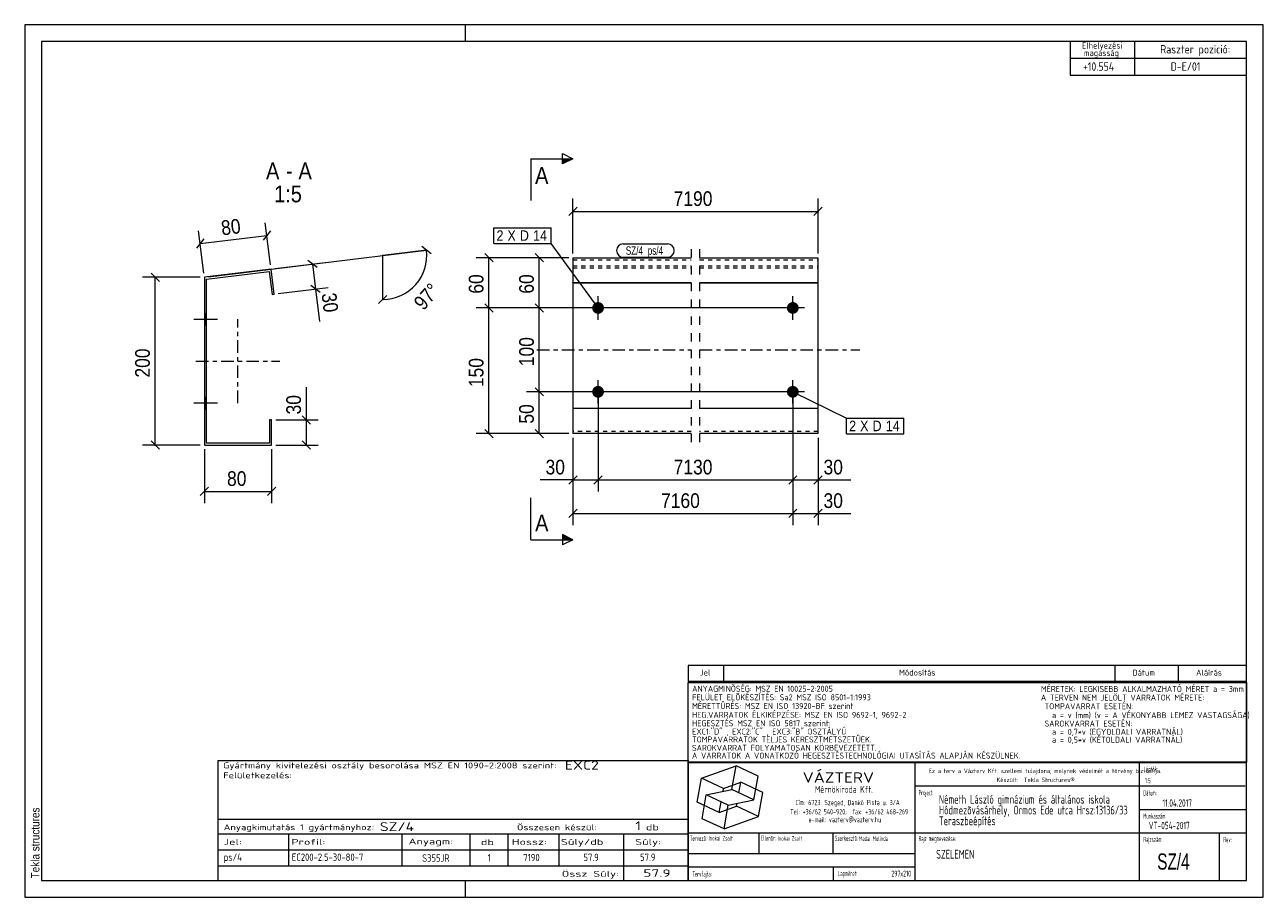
# Model space of a CAD drawing. Header units: millimetres. Extents: x 1 to 296, y 1 to 209.
import ezdxf

# ---------------------------------------------------------------- set-up
doc = ezdxf.new("R2010")
doc.units = ezdxf.units.MM
for name, pattern in [('XKITLINE00', [0]), ('XKITLINE01', [4, 1, -1, 1, -1]), ('XKITLINE02', [4, 2, -2]), ('XKITLINE03', [6, 3, -1, 1, -1]), ('XKITLINE04', [3, 0.5, -0.5, 0.5, -0.5, 0.5, -0.5])]:
    doc.linetypes.add(name, pattern=pattern)
for name, color, linetype, lineweight in [('Bemassung', 1, 'Continuous', 0), ('Schnitt', 6, 'Continuous', 0), ('Schrauben', 7, 'Continuous', 0), ('Schraubenbezeichnung', 5, 'Continuous', 0), ('Teil', 7, 'Continuous', 0), ('Text', 5, 'Continuous', 0), ('Ueberschrift', 7, 'Continuous', 0), ('Zeichnungsrahmen', 3, 'Continuous', 0)]:
    doc.layers.add(name, color=color, linetype=linetype, lineweight=lineweight)
doc.styles.add('ARIAL', font='ARIAL.TTF')
doc.styles.add('ARIAL_NARROW', font='ARIALN.TTF')
doc.styles.add('ISOCPEUR', font='ISOCPEUR.TTF')
doc.styles.add('ISOCPEUR_BOLD', font='ARIAL.TTF')

msp = doc.modelspace()

# ---------------------------------------------------------------- hatches: boundary and pattern name
at = {"layer": 'Schnitt'}
for points in [[(129.06, 177.07), (131.56, 177.07), (129.06, 175.82)], [(129.06, 87.49), (131.56, 86.24), (129.06, 86.24)]]:
    msp.add_hatch(color=256, dxfattribs=at).paths.add_polyline_path(points, flags=17)
at = {"layer": 'Schrauben'}
for points in [[(136.16, 141.53), (136.16, 141.56), (136.16, 141.59), (136.16, 141.63), (136.17, 141.66), (136.17, 141.7), (136.18, 141.73), (136.18, 141.77), (136.19, 141.8), (136.2, 141.83), (136.21, 141.87), (136.22, 141.9), (136.23, 141.93), (136.24, 141.96), (136.25, 142), (136.26, 142.03), (136.28, 142.06), (136.29, 142.09), (136.31, 142.12), (136.32, 142.15), (136.34, 142.18), (136.36, 142.21), (136.38, 142.24), (136.39, 142.27), (136.41, 142.3), (136.43, 142.33), (136.45, 142.35), (136.48, 142.38), (136.5, 142.41), (136.52, 142.43), (136.54, 142.46), (136.57, 142.48), (136.59, 142.51), (136.62, 142.53), (136.64, 142.55), (136.67, 142.57), (136.7, 142.6), (136.72, 142.62), (136.75, 142.64), (136.78, 142.66), (136.81, 142.67), (136.84, 142.69), (136.87, 142.71), (136.9, 142.73), (136.93, 142.74), (136.96, 142.76), (136.99, 142.77), (137.02, 142.79), (137.05, 142.8), (137.09, 142.81), (137.12, 142.82), (137.15, 142.83), (137.18, 142.84), (137.22, 142.85), (137.25, 142.86), (137.28, 142.86), (137.32, 142.87), (137.35, 142.88), (137.39, 142.88), (137.42, 142.89), (137.45, 142.89), (137.49, 142.89), (137.52, 142.89), (137.56, 142.89), (137.59, 142.89), (137.63, 142.89), (137.66, 142.89), (137.7, 142.89), (137.73, 142.88), (137.76, 142.88), (137.8, 142.87), (137.83, 142.86), (137.86, 142.86), (137.9, 142.85), (137.93, 142.84), (137.96, 142.83), (138, 142.82), (138.03, 142.81), (138.06, 142.8), (138.09, 142.79), (138.13, 142.77), (138.16, 142.76), (138.19, 142.74), (138.22, 142.73), (138.25, 142.71), (138.28, 142.69), (138.31, 142.67), (138.34, 142.66), (138.36, 142.64), (138.39, 142.62), (138.42, 142.6), (138.45, 142.57), (138.47, 142.55), (138.5, 142.53), (138.52, 142.51), (138.55, 142.48), (138.57, 142.46), (138.6, 142.43), (138.62, 142.41), (138.64, 142.38), (138.66, 142.35), (138.68, 142.33), (138.7, 142.3), (138.72, 142.27), (138.74, 142.24), (138.76, 142.21), (138.78, 142.18), (138.79, 142.15), (138.81, 142.12), (138.82, 142.09), (138.84, 142.06), (138.85, 142.03), (138.86, 142), (138.88, 141.96), (138.89, 141.93), (138.9, 141.9), (138.91, 141.87), (138.92, 141.83), (138.92, 141.8), (138.93, 141.77), (138.94, 141.73), (138.94, 141.7), (138.95, 141.66), (138.95, 141.63), (138.95, 141.59), (138.96, 141.56), (138.96, 141.53), (138.96, 141.49), (138.96, 141.46), (138.96, 141.42), (138.95, 141.39), (138.95, 141.35), (138.95, 141.32), (138.94, 141.29), (138.94, 141.25), (138.93, 141.22), (138.92, 141.19), (138.92, 141.15), (138.91, 141.12), (138.9, 141.09), (138.89, 141.05), (138.88, 141.02), (138.86, 140.99), (138.85, 140.96), (138.84, 140.92), (138.82, 140.89), (138.81, 140.86), (138.79, 140.83), (138.78, 140.8), (138.76, 140.77), (138.74, 140.74), (138.72, 140.71), (138.7, 140.69), (138.68, 140.66), (138.66, 140.63), (138.64, 140.6), (138.62, 140.58), (138.6, 140.55), (138.57, 140.53), (138.55, 140.5), (138.52, 140.48), (138.5, 140.45), (138.47, 140.43), (138.45, 140.41), (138.42, 140.39), (138.39, 140.37), (138.36, 140.35), (138.34, 140.33), (138.31, 140.31), (138.28, 140.29), (138.25, 140.27), (138.22, 140.26), (138.19, 140.24), (138.16, 140.23), (138.13, 140.21), (138.09, 140.2), (138.06, 140.19), (138.03, 140.17), (138, 140.16), (137.96, 140.15), (137.93, 140.14), (137.9, 140.13), (137.86, 140.13), (137.83, 140.12), (137.8, 140.11), (137.76, 140.11), (137.73, 140.1), (137.7, 140.1), (137.66, 140.1), (137.63, 140.09), (137.59, 140.09), (137.56, 140.09), (137.52, 140.09), (137.49, 140.09), (137.45, 140.1), (137.42, 140.1), (137.39, 140.1), (137.35, 140.11), (137.32, 140.11), (137.28, 140.12), (137.25, 140.13), (137.22, 140.13), (137.18, 140.14), (137.15, 140.15), (137.12, 140.16), (137.09, 140.17), (137.05, 140.19), (137.02, 140.2), (136.99, 140.21), (136.96, 140.23), (136.93, 140.24), (136.9, 140.26), (136.87, 140.27), (136.84, 140.29), (136.81, 140.31), (136.78, 140.33), (136.75, 140.35), (136.72, 140.37), (136.7, 140.39), (136.67, 140.41), (136.64, 140.43), (136.62, 140.45), (136.59, 140.48), (136.57, 140.5), (136.54, 140.53), (136.52, 140.55), (136.5, 140.58), (136.48, 140.6), (136.45, 140.63), (136.43, 140.66), (136.41, 140.69), (136.39, 140.71), (136.38, 140.74), (136.36, 140.77), (136.34, 140.8), (136.32, 140.83), (136.31, 140.86), (136.29, 140.89), (136.28, 140.92), (136.26, 140.96), (136.25, 140.99), (136.24, 141.02), (136.23, 141.05), (136.22, 141.09), (136.21, 141.12), (136.2, 141.15), (136.19, 141.19), (136.18, 141.22), (136.18, 141.25), (136.17, 141.29), (136.17, 141.32), (136.16, 141.35), (136.16, 141.39), (136.16, 141.42), (136.16, 141.46), (136.16, 141.49)], [(182.55, 141.53), (182.55, 141.56), (182.55, 141.59), (182.55, 141.63), (182.56, 141.66), (182.56, 141.7), (182.57, 141.73), (182.57, 141.77), (182.58, 141.8), (182.59, 141.83), (182.6, 141.87), (182.61, 141.9), (182.62, 141.93), (182.63, 141.96), (182.64, 142), (182.65, 142.03), (182.67, 142.06), (182.68, 142.09), (182.7, 142.12), (182.71, 142.15), (182.73, 142.18), (182.74, 142.21), (182.76, 142.24), (182.78, 142.27), (182.8, 142.3), (182.82, 142.33), (182.84, 142.35), (182.86, 142.38), (182.89, 142.41), (182.91, 142.43), (182.93, 142.46), (182.96, 142.48), (182.98, 142.51), (183.01, 142.53), (183.03, 142.55), (183.06, 142.57), (183.08, 142.6), (183.11, 142.62), (183.14, 142.64), (183.17, 142.66), (183.2, 142.67), (183.23, 142.69), (183.26, 142.71), (183.29, 142.73), (183.32, 142.74), (183.35, 142.76), (183.38, 142.77), (183.41, 142.79), (183.44, 142.8), (183.47, 142.81), (183.51, 142.82), (183.54, 142.83), (183.57, 142.84), (183.61, 142.85), (183.64, 142.86), (183.67, 142.86), (183.71, 142.87), (183.74, 142.88), (183.77, 142.88), (183.81, 142.89), (183.84, 142.89), (183.88, 142.89), (183.91, 142.89), (183.95, 142.89), (183.98, 142.89), (184.01, 142.89), (184.05, 142.89), (184.08, 142.89), (184.12, 142.88), (184.15, 142.88), (184.19, 142.87), (184.22, 142.86), (184.25, 142.86), (184.29, 142.85), (184.32, 142.84), (184.35, 142.83), (184.38, 142.82), (184.42, 142.81), (184.45, 142.8), (184.48, 142.79), (184.51, 142.77), (184.54, 142.76), (184.58, 142.74), (184.61, 142.73), (184.64, 142.71), (184.67, 142.69), (184.69, 142.67), (184.72, 142.66), (184.75, 142.64), (184.78, 142.62), (184.81, 142.6), (184.83, 142.57), (184.86, 142.55), (184.89, 142.53), (184.91, 142.51), (184.94, 142.48), (184.96, 142.46), (184.98, 142.43), (185.01, 142.41), (185.03, 142.38), (185.05, 142.35), (185.07, 142.33), (185.09, 142.3), (185.11, 142.27), (185.13, 142.24), (185.15, 142.21), (185.16, 142.18), (185.18, 142.15), (185.2, 142.12), (185.21, 142.09), (185.23, 142.06), (185.24, 142.03), (185.25, 142), (185.26, 141.96), (185.28, 141.93), (185.29, 141.9), (185.3, 141.87), (185.3, 141.83), (185.31, 141.8), (185.32, 141.77), (185.33, 141.73), (185.33, 141.7), (185.34, 141.66), (185.34, 141.63), (185.34, 141.59), (185.34, 141.56), (185.35, 141.53), (185.35, 141.49), (185.35, 141.46), (185.34, 141.42), (185.34, 141.39), (185.34, 141.35), (185.34, 141.32), (185.33, 141.29), (185.33, 141.25), (185.32, 141.22), (185.31, 141.19), (185.3, 141.15), (185.3, 141.12), (185.29, 141.09), (185.28, 141.05), (185.26, 141.02), (185.25, 140.99), (185.24, 140.96), (185.23, 140.92), (185.21, 140.89), (185.2, 140.86), (185.18, 140.83), (185.16, 140.8), (185.15, 140.77), (185.13, 140.74), (185.11, 140.71), (185.09, 140.69), (185.07, 140.66), (185.05, 140.63), (185.03, 140.6), (185.01, 140.58), (184.98, 140.55), (184.96, 140.53), (184.94, 140.5), (184.91, 140.48), (184.89, 140.45), (184.86, 140.43), (184.83, 140.41), (184.81, 140.39), (184.78, 140.37), (184.75, 140.35), (184.72, 140.33), (184.69, 140.31), (184.67, 140.29), (184.64, 140.27), (184.61, 140.26), (184.58, 140.24), (184.54, 140.23), (184.51, 140.21), (184.48, 140.2), (184.45, 140.19), (184.42, 140.17), (184.38, 140.16), (184.35, 140.15), (184.32, 140.14), (184.29, 140.13), (184.25, 140.13), (184.22, 140.12), (184.19, 140.11), (184.15, 140.11), (184.12, 140.1), (184.08, 140.1), (184.05, 140.1), (184.01, 140.09), (183.98, 140.09), (183.95, 140.09), (183.91, 140.09), (183.88, 140.09), (183.84, 140.1), (183.81, 140.1), (183.77, 140.1), (183.74, 140.11), (183.71, 140.11), (183.67, 140.12), (183.64, 140.13), (183.61, 140.13), (183.57, 140.14), (183.54, 140.15), (183.51, 140.16), (183.47, 140.17), (183.44, 140.19), (183.41, 140.2), (183.38, 140.21), (183.35, 140.23), (183.32, 140.24), (183.29, 140.26), (183.26, 140.27), (183.23, 140.29), (183.2, 140.31), (183.17, 140.33), (183.14, 140.35), (183.11, 140.37), (183.08, 140.39), (183.06, 140.41), (183.03, 140.43), (183.01, 140.45), (182.98, 140.48), (182.96, 140.5), (182.93, 140.53), (182.91, 140.55), (182.89, 140.58), (182.86, 140.6), (182.84, 140.63), (182.82, 140.66), (182.8, 140.69), (182.78, 140.71), (182.76, 140.74), (182.74, 140.77), (182.73, 140.8), (182.71, 140.83), (182.7, 140.86), (182.68, 140.89), (182.67, 140.92), (182.65, 140.96), (182.64, 140.99), (182.63, 141.02), (182.62, 141.05), (182.61, 141.09), (182.6, 141.12), (182.59, 141.15), (182.58, 141.19), (182.57, 141.22), (182.57, 141.25), (182.56, 141.29), (182.56, 141.32), (182.55, 141.35), (182.55, 141.39), (182.55, 141.42), (182.55, 141.46), (182.55, 141.49)], [(44.28, 137.35), (43.78, 137.35), (43.78, 140.15), (44.28, 140.15)], [(136.16, 121.53), (136.16, 121.56), (136.16, 121.59), (136.16, 121.63), (136.17, 121.66), (136.17, 121.7), (136.18, 121.73), (136.18, 121.77), (136.19, 121.8), (136.2, 121.83), (136.21, 121.87), (136.22, 121.9), (136.23, 121.93), (136.24, 121.96), (136.25, 122), (136.26, 122.03), (136.28, 122.06), (136.29, 122.09), (136.31, 122.12), (136.32, 122.15), (136.34, 122.18), (136.36, 122.21), (136.38, 122.24), (136.39, 122.27), (136.41, 122.3), (136.43, 122.33), (136.45, 122.35), (136.48, 122.38), (136.5, 122.41), (136.52, 122.43), (136.54, 122.46), (136.57, 122.48), (136.59, 122.51), (136.62, 122.53), (136.64, 122.55), (136.67, 122.57), (136.7, 122.6), (136.72, 122.62), (136.75, 122.64), (136.78, 122.66), (136.81, 122.67), (136.84, 122.69), (136.87, 122.71), (136.9, 122.73), (136.93, 122.74), (136.96, 122.76), (136.99, 122.77), (137.02, 122.79), (137.05, 122.8), (137.09, 122.81), (137.12, 122.82), (137.15, 122.83), (137.18, 122.84), (137.22, 122.85), (137.25, 122.86), (137.28, 122.86), (137.32, 122.87), (137.35, 122.88), (137.39, 122.88), (137.42, 122.89), (137.45, 122.89), (137.49, 122.89), (137.52, 122.89), (137.56, 122.89), (137.59, 122.89), (137.63, 122.89), (137.66, 122.89), (137.7, 122.89), (137.73, 122.88), (137.76, 122.88), (137.8, 122.87), (137.83, 122.86), (137.86, 122.86), (137.9, 122.85), (137.93, 122.84), (137.96, 122.83), (138, 122.82), (138.03, 122.81), (138.06, 122.8), (138.09, 122.79), (138.13, 122.77), (138.16, 122.76), (138.19, 122.74), (138.22, 122.73), (138.25, 122.71), (138.28, 122.69), (138.31, 122.67), (138.34, 122.66), (138.36, 122.64), (138.39, 122.62), (138.42, 122.6), (138.45, 122.57), (138.47, 122.55), (138.5, 122.53), (138.52, 122.51), (138.55, 122.48), (138.57, 122.46), (138.6, 122.43), (138.62, 122.41), (138.64, 122.38), (138.66, 122.35), (138.68, 122.33), (138.7, 122.3), (138.72, 122.27), (138.74, 122.24), (138.76, 122.21), (138.78, 122.18), (138.79, 122.15), (138.81, 122.12), (138.82, 122.09), (138.84, 122.06), (138.85, 122.03), (138.86, 122), (138.88, 121.96), (138.89, 121.93), (138.9, 121.9), (138.91, 121.87), (138.92, 121.83), (138.92, 121.8), (138.93, 121.77), (138.94, 121.73), (138.94, 121.7), (138.95, 121.66), (138.95, 121.63), (138.95, 121.59), (138.96, 121.56), (138.96, 121.53), (138.96, 121.49), (138.96, 121.46), (138.96, 121.42), (138.95, 121.39), (138.95, 121.35), (138.95, 121.32), (138.94, 121.29), (138.94, 121.25), (138.93, 121.22), (138.92, 121.19), (138.92, 121.15), (138.91, 121.12), (138.9, 121.09), (138.89, 121.05), (138.88, 121.02), (138.86, 120.99), (138.85, 120.96), (138.84, 120.92), (138.82, 120.89), (138.81, 120.86), (138.79, 120.83), (138.78, 120.8), (138.76, 120.77), (138.74, 120.74), (138.72, 120.71), (138.7, 120.69), (138.68, 120.66), (138.66, 120.63), (138.64, 120.6), (138.62, 120.58), (138.6, 120.55), (138.57, 120.53), (138.55, 120.5), (138.52, 120.48), (138.5, 120.45), (138.47, 120.43), (138.45, 120.41), (138.42, 120.39), (138.39, 120.37), (138.36, 120.35), (138.34, 120.33), (138.31, 120.31), (138.28, 120.29), (138.25, 120.27), (138.22, 120.26), (138.19, 120.24), (138.16, 120.23), (138.13, 120.21), (138.09, 120.2), (138.06, 120.19), (138.03, 120.17), (138, 120.16), (137.96, 120.15), (137.93, 120.14), (137.9, 120.13), (137.86, 120.13), (137.83, 120.12), (137.8, 120.11), (137.76, 120.11), (137.73, 120.1), (137.7, 120.1), (137.66, 120.1), (137.63, 120.09), (137.59, 120.09), (137.56, 120.09), (137.52, 120.09), (137.49, 120.09), (137.45, 120.1), (137.42, 120.1), (137.39, 120.1), (137.35, 120.11), (137.32, 120.11), (137.28, 120.12), (137.25, 120.13), (137.22, 120.13), (137.18, 120.14), (137.15, 120.15), (137.12, 120.16), (137.09, 120.17), (137.05, 120.19), (137.02, 120.2), (136.99, 120.21), (136.96, 120.23), (136.93, 120.24), (136.9, 120.26), (136.87, 120.27), (136.84, 120.29), (136.81, 120.31), (136.78, 120.33), (136.75, 120.35), (136.72, 120.37), (136.7, 120.39), (136.67, 120.41), (136.64, 120.43), (136.62, 120.45), (136.59, 120.48), (136.57, 120.5), (136.54, 120.53), (136.52, 120.55), (136.5, 120.58), (136.48, 120.6), (136.45, 120.63), (136.43, 120.66), (136.41, 120.69), (136.39, 120.71), (136.38, 120.74), (136.36, 120.77), (136.34, 120.8), (136.32, 120.83), (136.31, 120.86), (136.29, 120.89), (136.28, 120.92), (136.26, 120.96), (136.25, 120.99), (136.24, 121.02), (136.23, 121.05), (136.22, 121.09), (136.21, 121.12), (136.2, 121.15), (136.19, 121.19), (136.18, 121.22), (136.18, 121.25), (136.17, 121.29), (136.17, 121.32), (136.16, 121.35), (136.16, 121.39), (136.16, 121.42), (136.16, 121.46), (136.16, 121.49)], [(182.55, 121.53), (182.55, 121.56), (182.55, 121.59), (182.55, 121.63), (182.56, 121.66), (182.56, 121.7), (182.57, 121.73), (182.57, 121.77), (182.58, 121.8), (182.59, 121.83), (182.6, 121.87), (182.61, 121.9), (182.62, 121.93), (182.63, 121.96), (182.64, 122), (182.65, 122.03), (182.67, 122.06), (182.68, 122.09), (182.7, 122.12), (182.71, 122.15), (182.73, 122.18), (182.74, 122.21), (182.76, 122.24), (182.78, 122.27), (182.8, 122.3), (182.82, 122.33), (182.84, 122.35), (182.86, 122.38), (182.89, 122.41), (182.91, 122.43), (182.93, 122.46), (182.96, 122.48), (182.98, 122.51), (183.01, 122.53), (183.03, 122.55), (183.06, 122.57), (183.08, 122.6), (183.11, 122.62), (183.14, 122.64), (183.17, 122.66), (183.2, 122.67), (183.23, 122.69), (183.26, 122.71), (183.29, 122.73), (183.32, 122.74), (183.35, 122.76), (183.38, 122.77), (183.41, 122.79), (183.44, 122.8), (183.47, 122.81), (183.51, 122.82), (183.54, 122.83), (183.57, 122.84), (183.61, 122.85), (183.64, 122.86), (183.67, 122.86), (183.71, 122.87), (183.74, 122.88), (183.77, 122.88), (183.81, 122.89), (183.84, 122.89), (183.88, 122.89), (183.91, 122.89), (183.95, 122.89), (183.98, 122.89), (184.01, 122.89), (184.05, 122.89), (184.08, 122.89), (184.12, 122.88), (184.15, 122.88), (184.19, 122.87), (184.22, 122.86), (184.25, 122.86), (184.29, 122.85), (184.32, 122.84), (184.35, 122.83), (184.38, 122.82), (184.42, 122.81), (184.45, 122.8), (184.48, 122.79), (184.51, 122.77), (184.54, 122.76), (184.58, 122.74), (184.61, 122.73), (184.64, 122.71), (184.67, 122.69), (184.69, 122.67), (184.72, 122.66), (184.75, 122.64), (184.78, 122.62), (184.81, 122.6), (184.83, 122.57), (184.86, 122.55), (184.89, 122.53), (184.91, 122.51), (184.94, 122.48), (184.96, 122.46), (184.98, 122.43), (185.01, 122.41), (185.03, 122.38), (185.05, 122.35), (185.07, 122.33), (185.09, 122.3), (185.11, 122.27), (185.13, 122.24), (185.15, 122.21), (185.16, 122.18), (185.18, 122.15), (185.2, 122.12), (185.21, 122.09), (185.23, 122.06), (185.24, 122.03), (185.25, 122), (185.26, 121.96), (185.28, 121.93), (185.29, 121.9), (185.3, 121.87), (185.3, 121.83), (185.31, 121.8), (185.32, 121.77), (185.33, 121.73), (185.33, 121.7), (185.34, 121.66), (185.34, 121.63), (185.34, 121.59), (185.34, 121.56), (185.35, 121.53), (185.35, 121.49), (185.35, 121.46), (185.34, 121.42), (185.34, 121.39), (185.34, 121.35), (185.34, 121.32), (185.33, 121.29), (185.33, 121.25), (185.32, 121.22), (185.31, 121.19), (185.3, 121.15), (185.3, 121.12), (185.29, 121.09), (185.28, 121.05), (185.26, 121.02), (185.25, 120.99), (185.24, 120.96), (185.23, 120.92), (185.21, 120.89), (185.2, 120.86), (185.18, 120.83), (185.16, 120.8), (185.15, 120.77), (185.13, 120.74), (185.11, 120.71), (185.09, 120.69), (185.07, 120.66), (185.05, 120.63), (185.03, 120.6), (185.01, 120.58), (184.98, 120.55), (184.96, 120.53), (184.94, 120.5), (184.91, 120.48), (184.89, 120.45), (184.86, 120.43), (184.83, 120.41), (184.81, 120.39), (184.78, 120.37), (184.75, 120.35), (184.72, 120.33), (184.69, 120.31), (184.67, 120.29), (184.64, 120.27), (184.61, 120.26), (184.58, 120.24), (184.54, 120.23), (184.51, 120.21), (184.48, 120.2), (184.45, 120.19), (184.42, 120.17), (184.38, 120.16), (184.35, 120.15), (184.32, 120.14), (184.29, 120.13), (184.25, 120.13), (184.22, 120.12), (184.19, 120.11), (184.15, 120.11), (184.12, 120.1), (184.08, 120.1), (184.05, 120.1), (184.01, 120.09), (183.98, 120.09), (183.95, 120.09), (183.91, 120.09), (183.88, 120.09), (183.84, 120.1), (183.81, 120.1), (183.77, 120.1), (183.74, 120.11), (183.71, 120.11), (183.67, 120.12), (183.64, 120.13), (183.61, 120.13), (183.57, 120.14), (183.54, 120.15), (183.51, 120.16), (183.47, 120.17), (183.44, 120.19), (183.41, 120.2), (183.38, 120.21), (183.35, 120.23), (183.32, 120.24), (183.29, 120.26), (183.26, 120.27), (183.23, 120.29), (183.2, 120.31), (183.17, 120.33), (183.14, 120.35), (183.11, 120.37), (183.08, 120.39), (183.06, 120.41), (183.03, 120.43), (183.01, 120.45), (182.98, 120.48), (182.96, 120.5), (182.93, 120.53), (182.91, 120.55), (182.89, 120.58), (182.86, 120.6), (182.84, 120.63), (182.82, 120.66), (182.8, 120.69), (182.78, 120.71), (182.76, 120.74), (182.74, 120.77), (182.73, 120.8), (182.71, 120.83), (182.7, 120.86), (182.68, 120.89), (182.67, 120.92), (182.65, 120.96), (182.64, 120.99), (182.63, 121.02), (182.62, 121.05), (182.61, 121.09), (182.6, 121.12), (182.59, 121.15), (182.58, 121.19), (182.57, 121.22), (182.57, 121.25), (182.56, 121.29), (182.56, 121.32), (182.55, 121.35), (182.55, 121.39), (182.55, 121.42), (182.55, 121.46), (182.55, 121.49)], [(44.28, 117.35), (43.78, 117.35), (43.78, 120.15), (44.28, 120.15)]]:
    msp.add_hatch(color=256, dxfattribs=at).paths.add_polyline_path(points, flags=17)

# ---------------------------------------------------------------- linework, layer by layer
at = {"layer": 'Bemassung', "linetype": 'XKITLINE00', "lineweight": 0}
for p, q in [((132.55, 165.49), (130.57, 163.51)), ((131.56, 154.47), (131.56, 167.55)), ((190.94, 165.49), (188.96, 163.51)), ((189.95, 154.47), (189.95, 167.55)), ((131.56, 164.5), (189.95, 164.5)), ((43.66, 149.78), (42.42, 159.86)), ((59.54, 159.89), (57.81, 157.68)), ((59.54, 151.73), (58.3, 161.81)), ((43.65, 157.94), (41.93, 155.73)), ((42.79, 156.83), (58.67, 158.78)), ((44.77, 148.91), (96.69, 155.28)), ((96.69, 155.28), (86.27, 154)), ((86.27, 143.5), (86.27, 154)), ((97.79, 154.42), (95.58, 156.15)), ((130.56, 153.47), (108.51, 153.47)), ((110.57, 154.46), (112.55, 152.49)), ((111.56, 141.49), (111.56, 153.47)), ((130.56, 153.47), (120.51, 153.47)), ((122.57, 154.46), (124.55, 152.49)), ((123.56, 141.49), (123.56, 153.47)), ((60.65, 150.86), (72.54, 152.32)), ((70.62, 151.09), (68.41, 152.81)), ((69.51, 151.95), (70.24, 145.99)), ((42.78, 148.79), (29.04, 148.79)), ((31.1, 149.78), (33.08, 147.8)), ((32.09, 108.79), (32.09, 148.79)), ((61.38, 144.9), (73.27, 146.36)), ((71.35, 145.13), (69.14, 146.85)), ((70.24, 145.99), (71.2, 138.23)), ((70.24, 145.99), (71.2, 138.23)), ((85.28, 142.51), (87.26, 144.49)), ((110.57, 142.48), (112.55, 140.5)), ((110.57, 142.48), (112.55, 140.5)), ((122.57, 142.48), (124.55, 140.5)), ((122.57, 142.48), (124.55, 140.5)), ((182.95, 141.49), (108.51, 141.49)), ((182.95, 141.49), (108.51, 141.49)), ((111.56, 111.53), (111.56, 141.49)), ((182.95, 141.49), (120.51, 141.49)), ((182.95, 141.49), (120.51, 141.49)), ((123.56, 121.49), (123.56, 141.49)), ((68.09, 114.79), (68.09, 122.6)), ((68.09, 114.79), (68.09, 122.6)), ((182.95, 121.49), (120.51, 121.49)), ((182.95, 121.49), (120.51, 121.49)), ((122.57, 122.48), (124.55, 120.5)), ((122.57, 122.48), (124.55, 120.5)), ((123.56, 111.53), (123.56, 121.49)), ((137.56, 120.49), (137.56, 97.7)), ((137.56, 120.49), (137.56, 97.7)), ((183.95, 120.49), (183.95, 89.7)), ((183.95, 120.49), (183.95, 89.7)), ((183.95, 120.49), (183.95, 97.7)), ((183.95, 120.49), (183.95, 97.7)), ((67.1, 115.78), (69.08, 113.8)), ((60.78, 114.79), (70.89, 114.79)), ((68.09, 108.79), (68.09, 114.79)), ((110.57, 112.51), (112.55, 110.54)), ((122.57, 112.51), (124.55, 110.54)), ((31.1, 109.78), (33.08, 107.8)), ((67.1, 109.78), (69.08, 107.8)), ((130.56, 111.53), (108.51, 111.53)), ((130.56, 111.53), (120.51, 111.53)), ((131.56, 110.53), (131.56, 89.7)), ((131.56, 110.53), (131.56, 97.7)), ((189.95, 110.53), (189.95, 89.7)), ((189.95, 110.53), (189.95, 97.7)), ((42.78, 108.79), (29.04, 108.79)), ((43.78, 107.79), (43.78, 94.96)), ((59.78, 107.79), (59.78, 94.96)), ((60.78, 108.79), (70.89, 108.79)), ((131.56, 100.5), (123.74, 100.5)), ((131.56, 100.5), (123.74, 100.5)), ((132.55, 101.49), (130.57, 99.51)), ((131.56, 100.5), (137.56, 100.5)), ((138.55, 101.49), (136.57, 99.51)), ((138.55, 101.49), (136.57, 99.51)), ((137.56, 100.5), (183.95, 100.5)), ((184.94, 101.49), (182.96, 99.51)), ((184.94, 101.49), (182.96, 99.51)), ((183.95, 100.5), (189.95, 100.5)), ((190.94, 101.49), (188.96, 99.51)), ((189.95, 100.5), (197.76, 100.5)), ((189.95, 100.5), (197.76, 100.5)), ((44.77, 98.75), (42.79, 96.77)), ((43.78, 97.76), (59.78, 97.76)), ((60.77, 98.75), (58.79, 96.77)), ((132.55, 93.49), (130.57, 91.51)), ((131.56, 92.5), (183.95, 92.5)), ((184.94, 93.49), (182.96, 91.51)), ((184.94, 93.49), (182.96, 91.51)), ((183.95, 92.5), (189.95, 92.5)), ((190.94, 93.49), (188.96, 91.51)), ((189.95, 92.5), (197.76, 92.5)), ((189.95, 92.5), (197.76, 92.5))]:
    msp.add_line(p, q, dxfattribs=at)
msp.add_arc((86.27, 154), 10.5, 270, 7, dxfattribs=at)
at = {"layer": 'Bemassung'}
for p in [(131.56, 164.5), (189.95, 164.5), (42.79, 156.83), (58.67, 158.78), (86.27, 154), (96.69, 155.28), (111.56, 153.47), (123.56, 153.47), (69.51, 151.95), (32.09, 148.79), (70.24, 145.99), (86.27, 143.5), (111.56, 141.49), (111.56, 141.49), (123.56, 141.49), (123.56, 141.49), (123.56, 121.49), (123.56, 121.49), (68.09, 114.79), (111.56, 111.53), (123.56, 111.53), (32.09, 108.79), (68.09, 108.79), (131.56, 100.5), (137.56, 100.5), (137.56, 100.5), (183.95, 100.5), (183.95, 100.5), (189.95, 100.5), (43.78, 97.76), (59.78, 97.76), (131.56, 92.5), (183.95, 92.5), (183.95, 92.5), (189.95, 92.5)]:
    msp.add_point(p, dxfattribs=at)
at = {"layer": 'Schnitt', "linetype": 'XKITLINE00', "lineweight": 0}
for p, q in [((121.56, 177.07), (121.56, 167.07)), ((121.56, 177.07), (131.56, 177.07)), ((129.06, 175.82), (129.06, 178.32)), ((129.06, 178.32), (131.56, 177.07)), ((131.56, 177.07), (129.06, 175.82)), ((121.56, 86.24), (121.56, 96.24)), ((121.56, 86.24), (131.56, 86.24)), ((131.56, 86.24), (129.06, 87.49)), ((129.06, 87.49), (129.06, 84.99)), ((131.56, 86.24), (129.06, 84.99))]:
    msp.add_line(p, q, dxfattribs=at)
at = {"layer": 'Schrauben', "linetype": 'XKITLINE00', "lineweight": 0}
for p, q in [((137.56, 138.69), (137.56, 144.29)), ((183.95, 138.69), (183.95, 144.29)), ((46.88, 138.75), (41.28, 138.75)), ((44.28, 140.15), (43.78, 140.15)), ((140.36, 141.49), (134.76, 141.49)), ((186.75, 141.49), (181.15, 141.49)), ((44.28, 137.35), (43.78, 137.35)), ((137.56, 118.69), (137.56, 124.29)), ((183.95, 118.69), (183.95, 124.29)), ((140.36, 121.49), (134.76, 121.49)), ((186.75, 121.49), (181.15, 121.49)), ((46.88, 118.75), (41.28, 118.75)), ((44.28, 120.15), (43.78, 120.15)), ((44.28, 117.35), (43.78, 117.35))]:
    msp.add_line(p, q, dxfattribs=at)
at = {"layer": 'Schraubenbezeichnung', "linetype": 'XKITLINE00', "lineweight": 0}
for p, q in [((112.77, 160.59), (126.41, 160.59)), ((112.77, 156.89), (112.77, 160.59)), ((126.41, 156.89), (126.41, 160.59)), ((112.77, 156.89), (126.41, 156.89)), ((137.56, 141.49), (126.41, 156.89)), ((183.95, 121.49), (196.77, 115.21)), ((196.77, 115.21), (210.42, 115.21)), ((196.77, 111.51), (196.77, 115.21)), ((210.42, 111.51), (210.42, 115.21)), ((196.77, 111.51), (210.42, 111.51))]:
    msp.add_line(p, q, dxfattribs=at)
at = {"layer": 'Teil', "linetype": 'XKITLINE00', "lineweight": 0}
for p, q in [((131.56, 153.47), (131.56, 111.53)), ((131.56, 153.47), (159.75, 153.47)), ((161.75, 153.47), (189.95, 153.47)), ((189.95, 111.53), (189.95, 153.47)), ((59.66, 150.74), (43.78, 148.79)), ((60.39, 144.78), (59.66, 150.74)), ((43.78, 148.79), (43.78, 108.79)), ((44.28, 148.35), (59.23, 150.18)), ((44.28, 109.29), (44.28, 148.35)), ((59.23, 150.18), (59.9, 144.72)), ((131.56, 147.52), (159.75, 147.52)), ((161.75, 147.52), (189.95, 147.52)), ((59.9, 144.72), (60.39, 144.78)), ((131.56, 147.46), (159.75, 147.46)), ((161.75, 147.46), (189.95, 147.46)), ((159.75, 117.53), (131.56, 117.53)), ((189.95, 117.53), (161.75, 117.53)), ((59.78, 114.79), (59.28, 114.79)), ((59.28, 114.79), (59.28, 109.29)), ((59.78, 108.79), (59.78, 114.79)), ((59.28, 109.29), (44.28, 109.29)), ((159.75, 111.53), (131.56, 111.53)), ((189.95, 111.53), (161.75, 111.53)), ((43.78, 108.79), (59.78, 108.79))]:
    msp.add_line(p, q, dxfattribs=at)
at = {"layer": 'Teil', "linetype": 'XKITLINE02', "lineweight": 0}
for p, q in [((159.75, 155.48), (159.75, 109.52)), ((161.75, 155.48), (161.75, 109.52))]:
    msp.add_line(p, q, dxfattribs=at)
at = {"layer": 'Teil', "linetype": 'XKITLINE01', "lineweight": 0}
for p, q in [((131.56, 152.92), (159.75, 152.92)), ((131.56, 151.53), (159.75, 151.53)), ((131.56, 151.08), (159.75, 151.08)), ((161.75, 152.92), (189.95, 152.92)), ((161.75, 151.53), (189.95, 151.53)), ((161.75, 151.08), (189.95, 151.08)), ((131.56, 147.46), (131.56, 147.52)), ((189.95, 147.46), (189.95, 147.52)), ((159.75, 112.03), (131.56, 112.03)), ((189.95, 112.03), (161.75, 112.03))]:
    msp.add_line(p, q, dxfattribs=at)
at = {"layer": 'Teil', "linetype": 'XKITLINE03', "lineweight": 0}
for p, q in [((51.78, 118.79), (51.78, 138.79)), ((122.96, 131.53), (159.75, 131.53)), ((161.75, 131.53), (199.95, 131.53)), ((41.78, 128.79), (61.78, 128.79))]:
    msp.add_line(p, q, dxfattribs=at)
at = {"layer": 'Text', "linetype": 'XKITLINE00', "lineweight": 0}
for p, q in [((143.56, 156.77), (154.11, 156.77)), ((143.56, 153.57), (154.11, 153.57))]:
    msp.add_line(p, q, dxfattribs=at)
for centre, start, end in [((143.56, 155.17), 90, 270), ((154.11, 155.17), 270, 90)]:
    msp.add_arc(centre, 1.6, start, end, dxfattribs=at)
at = {"layer": 'Ueberschrift', "linetype": 'XKITLINE00', "lineweight": 0}
for p, q in [((250, 205), (250, 201)), ((265.3, 205), (265.3, 201)), ((250, 201), (292, 201)), ((250, 201), (250, 197)), ((265.31, 201), (265.31, 197)), ((250, 197), (292, 197)), ((159, 56.34), (292, 56.34)), ((159, 56.27), (159, 52.41)), ((167.4, 56.27), (167.4, 52.41)), ((260.64, 56.34), (260.64, 52.48)), ((275.76, 56.34), (275.76, 52.48)), ((158.99, 52.22), (291.99, 52.22)), ((158.99, 33.22), (158.99, 52.22)), ((159, 52.49), (292, 52.49)), ((291.99, 52.22), (291.99, 33.22)), ((46.99, 33.61), (159, 33.61)), ((47, 33.6), (47, 19.62)), ((159, 33.61), (158.99, 19.62)), ((291.99, 33.22), (158.99, 33.22)), ((159, 5), (159, 33.14)), ((159, 33.14), (292, 33.14)), ((213.11, 5), (213.11, 33.14)), ((266.49, 5), (266.49, 33.14)), ((162.21, 29.35), (170.43, 32.34)), ((169.43, 26.65), (170.43, 32.34)), ((175.66, 29.9), (170.43, 32.34)), ((174.66, 24.21), (175.66, 29.9)), ((161.2, 23.66), (162.21, 29.35)), ((167.44, 26.91), (162.21, 29.35)), ((163.33, 25.41), (169.43, 26.65)), ((167.32, 26.22), (167.44, 26.91)), ((167.44, 26.91), (171.55, 28.4)), ((174.66, 24.21), (169.43, 26.65)), ((171.1, 25.87), (171.55, 28.4)), ((176.78, 25.96), (171.55, 28.4)), ((213.11, 27.54), (291.69, 27.54)), ((166.44, 21.22), (161.2, 23.66)), ((162.33, 19.72), (163.33, 25.41)), ((168.56, 22.97), (163.33, 25.41)), ((166.44, 21.22), (166.88, 23.75)), ((168.56, 22.97), (174.66, 24.21)), ((175.78, 20.27), (176.78, 25.96)), ((166.44, 21.22), (170.55, 22.71)), ((167.56, 17.28), (168.56, 22.97)), ((170.55, 22.71), (170.67, 23.4)), ((175.78, 20.27), (170.55, 22.71)), ((266.49, 21.94), (292, 21.94)), ((46.99, 19.62), (158.99, 19.62)), ((46.99, 19.62), (46.99, 16.12)), ((158.99, 19.62), (158.99, 16.12)), ((167.56, 17.28), (162.33, 19.72)), ((167.56, 17.28), (175.78, 20.27)), ((46.99, 16.12), (158.99, 16.12)), ((46.99, 16.12), (46.99, 12.34)), ((63.79, 16.12), (63.79, 12.33)), ((90.92, 12.34), (90.92, 16.14)), ((106.99, 16.06), (106.99, 12.34)), ((116.04, 16.12), (116.04, 12.32)), ((128.19, 16.12), (128.19, 12.34)), ((143.59, 16.12), (143.59, 12.33)), ((158.99, 16.12), (158.99, 12.33)), ((159, 16.34), (291.97, 16.34)), ((175.95, 11.43), (175.95, 16.34)), ((193.51, 16.34), (193.51, 11.44)), ((285.54, 16.28), (285.54, 5)), ((46.99, 12.34), (158.99, 12.34)), ((46.99, 12.31), (47, 8.5)), ((63.79, 12.31), (63.79, 8.5)), ((90.93, 8.56), (90.93, 12.3)), ((106.99, 12.3), (106.99, 8.5)), ((116.04, 12.3), (116.04, 8.5)), ((128.19, 12.31), (128.19, 8.5)), ((143.59, 12.31), (143.59, 8.5)), ((158.99, 12.31), (158.99, 8.5)), ((159.04, 11.44), (213.11, 11.44)), ((46.99, 8.5), (158.99, 8.5)), ((46.99, 8.5), (46.99, 5)), ((143.59, 8.5), (143.59, 5)), ((158.99, 8.5), (158.99, 5)), ((159, 8.29), (213.08, 8.29)), ((193.52, 8.26), (193.52, 5.08))]:
    msp.add_line(p, q, dxfattribs=at)
at = {"layer": 'Ueberschrift', "linetype": 'XKITLINE04', "lineweight": 0}
msp.add_line((47, 8.5), (158.99, 8.5), dxfattribs=at)
at = {"layer": 'Zeichnungsrahmen', "linetype": 'XKITLINE00', "lineweight": 0}
for p, q in [((296, 209), (1, 209)), ((1, 209), (1, 1)), ((106, 205), (106, 209)), ((296, 1), (296, 209)), ((292, 205), (5, 205)), ((5, 205), (5, 5)), ((292, 5), (292, 205)), ((5, 5), (292, 5)), ((106, 1), (106, 5)), ((1, 1), (296, 1))]:
    msp.add_line(p, q, dxfattribs=at)

# ---------------------------------------------------------------- texts
at = {"layer": 'Bemassung', "style": 'ARIAL', "width": 0.85}
for s, p in [('7190', (155.56, 165.8)), ('30', (125.05, 101.8)), ('7130', (155.56, 101.8)), ('30', (191.26, 101.8)), ('80', (49.18, 99.06)), ('7160', (152.56, 93.8)), ('30', (191.26, 93.8))]:
    msp.add_text(s, height=3.5, dxfattribs=at).set_placement(p)
for s, rotation, p in [('80', 7.0015, (48, 158.78)), ('60', 90.0002, (110.26, 144.89)), ('60', 90.0002, (122.26, 144.89)), ('30', -82.9987, (71.69, 144.85)), ('97°', 48.5009, (95.98, 140.7)), ('100', 90.0002, (122.26, 127.6)), ('200', 90.0002, (30.79, 124.89)), ('150', 90.0002, (110.26, 122.61)), ('30', 90.0002, (66.79, 116.1)), ('50', 90.0002, (122.26, 113.91))]:
    msp.add_text(s, height=3.5, rotation=rotation, dxfattribs=at).set_placement(p)
at = {"layer": 'Schnitt', "style": 'ARIAL', "width": 0.85}
for p in [(122.56, 171.07), (122.56, 88.24)]:
    msp.add_text('A', height=4, dxfattribs=at).set_placement(p)
at = {"layer": 'Schraubenbezeichnung', "style": 'ARIAL', "width": 0.85}
for s, p in [('2', (113.37, 157.49)), ('X', (115.97, 157.49)), ('D', (118.95, 157.49)), ('14', (122.1, 157.49)), ('2', (197.37, 112.11)), ('X', (199.98, 112.11)), ('D', (202.95, 112.11)), ('14', (206.11, 112.11))]:
    msp.add_text(s, height=2.5, dxfattribs=at).set_placement(p)
at = {"layer": 'Text', "style": 'ARIAL_NARROW', "width": 0.85}
for s, p in [('SZ/4', (144.16, 154.17)), ('ps/4', (149.38, 154.17))]:
    msp.add_text(s, height=2, dxfattribs=at).set_placement(p)
at = {"layer": 'Ueberschrift'}
for s, height, style, width, p in [('Elhelyezési', 1.5, 'ISOCPEUR', 0.85, (252.84, 203.31)), ('Raszter pozició:', 2, 'ISOCPEUR', 0.85, (271.48, 202.15)), ('magasság', 1.5, 'ISOCPEUR', 0.85, (253.3, 201.54)), (' +10.554', 2, 'ISOCPEUR', 0.85, (251.98, 198.04)), ('D-E/01', 2, 'ISOCPEUR', 0.85, (273.95, 198.04)), ('A', 4, 'ARIAL', 0.85, (58.47, 172.17)), ('A', 4, 'ARIAL', 0.85, (66.2, 172.17)), ('-', 4, 'ARIAL', 0.85, (63.23, 172.17)), ('1:5', 4, 'ARIAL', 0.85, (60.41, 166.67)), ('Jel', 1.4, 'ISOCPEUR', 0.85, (161.84, 53.85)), ('Módosítás', 1.4, 'ISOCPEUR', 0.85, (209.25, 53.85)), ('Dátum', 1.4, 'ISOCPEUR', 0.85, (264.86, 53.85)), ('Aláírás', 1.4, 'ISOCPEUR', 0.85, (280, 53.85)), ('ANYAGMINÕSÉG: MSZ EN 10025-2:2005', 1.425, 'ISOCPEUR', 0.85, (159.98, 50)), ('MÉRETEK: LEGKISEBB ALKALMAZHATÓ MÉRET a = 3mm', 1.425, 'ISOCPEUR', 0.85, (243.04, 49.94)), ('MÉRETTÛRÉS: MSZ EN ISO 13920-BF szerint', 1.425, 'ISOCPEUR', 0.85, (159.96, 45.88)), ('FELÜLET ELÕKÉSZÍTÉS: Sa2 MSZ ISO 8501-1:1993', 1.425, 'ISOCPEUR', 0.85, (159.98, 47.95)), ('A TERVEN NEM JELÖLT VARRATOK MÉRETE:', 1.425, 'ISOCPEUR', 0.85, (243.04, 47.89)), (' TOMPAVARRAT ESETÉN:', 1.425, 'ISOCPEUR', 0.85, (243.02, 45.82)), ('HEG.VARRATOK ÉLKIKÉPZÉSE: MSZ EN ISO 9692-1, 9692-2', 1.425, 'ISOCPEUR', 0.85, (159.96, 43.77)), ('   a = v (mm) (v = A VÉKONYABB LEMEZ VASTAGSÁGA)', 1.425, 'ISOCPEUR', 0.85, (243.02, 43.7)), ('HEGESZTÉS MSZ EN ISO 5817 szerint: ', 1.425, 'ISOCPEUR', 0.85, (159.96, 41.76)), ('EXC1:"D" , EXC2:"C" , EXC3:"B" OSZTÁLYÚ', 1.425, 'ISOCPEUR', 0.85, (159.96, 39.79)), (' SAROKVARRAT ESETÉN:', 1.425, 'ISOCPEUR', 0.85, (243.02, 41.69)), ('   a = 0,7*v (EGYOLDALI VARRATNÁL)', 1.425, 'ISOCPEUR', 0.85, (243.02, 39.73)), ('TOMPAVARRATOK TELJES KERESZTMETSZETÛEK.', 1.425, 'ISOCPEUR', 0.85, (159.95, 37.9)), ('   a = 0,5*v (KÉTOLDALI VARRATNÁL)', 1.425, 'ISOCPEUR', 0.85, (243.01, 37.84)), ('A VARRATOK A VONATKOZÓ HEGESZTÉSTECHNOLÓGIAI UTASÍTÁS ALAPJÁN KÉSZÜLNEK.', 1.425, 'ISOCPEUR', 0.85, (159.93, 34.06)), ('SAROKVARRAT FOLYAMATOSAN KÖRBEVEZETETT.', 1.425, 'ISOCPEUR', 0.85, (159.93, 35.91)), ('Gyártmány kivitelezési osztály besorolása MSZ EN 1090-2:2008 szerint:', 1.4, 'ISOCPEUR', 1.275, (48.24, 31.72)), ('EXC2', 2.1, 'ISOCPEUR', 1.275, (129.64, 31.43)), ('Felületkezelés:', 1.4, 'ISOCPEUR', 1.275, (48.28, 29.37)), ('VÁZTERV', 2.45, 'ISOCPEUR', 1.19, (186.31, 28.33)), ('Ez a terv a Vázterv Kft. szellemi tulajdona, melynek védelmét a törvény biztosítja.', 1.05, 'ISOCPEUR', 0.838832, (216.33, 30.6)), ('Készült:  Tekla Structures®', 1.05, 'ISOCPEUR', 0.838832, (232.49, 28.47)), ('Lépték:', 1.26, 'ISOCPEUR', 0.51, (267.49, 30.92)), ('Mérnökiroda Kft.', 1.61, 'ISOCPEUR', 0.68, (189.21, 25.92)), ('Project:', 1.26, 'ISOCPEUR', 0.51, (213.89, 25.3)), ('Dátum:', 1.26, 'ISOCPEUR', 0.51, (267.45, 25.25)), ('1:5', 1.26, 'ISOCPEUR', 0.595, (267.81, 28.19)), ('Cím: 6723. Szeged, Dankó Pista u. 3/A', 1.26, 'ISOCPEUR', 0.68, (184.58, 22.95)), ('Németh László gimnázium és általános iskola', 2.1, 'ISOCPEUR', 0.595, (218.74, 23.3)), ('11.04.2017', 1.75, 'ISOCPEUR', 0.595, (272.01, 22.59)), ('Tel: +36/62 540-920;  fax: +36/62 468-269', 1.26, 'ISOCPEUR', 0.68, (183.33, 20.76)), ('Teraszbeépítés', 2.1, 'ISOCPEUR', 0.595, (218.74, 18.17)), ('Hódmezõvásárhely, Ormos Ede utca Hrsz:13136/33', 2.1, 'ISOCPEUR', 0.595, (218.74, 20.73)), ('Munkaszám:', 1.26, 'ISOCPEUR', 0.51, (267.41, 19.72)), ('Anyagkimutatás 1 gyártmányhoz:', 1.4, 'ISOCPEUR', 1.275, (48.39, 16.99)), ('SZ/4', 2.1, 'ISOCPEUR', 1.275, (85.56, 16.78)), ('Összesen készül:', 1.4, 'ISOCPEUR', 1.275, (118.24, 16.97)), ('1', 2.1, 'ISOCPEUR', 1.275, (146.44, 16.99)), ('db', 1.4, 'ISOCPEUR', 1.513248, (148.94, 16.96)), ('e-mail: vazterv@vazterv.hu', 1.26, 'ISOCPEUR', 0.68, (187.67, 18.88)), ('VT-054-2017', 1.75, 'ISOCPEUR', 0.595, (268.73, 17.23)), ('Jel:', 1.4, 'ISOCPEUR', 1.513248, (48.39, 13.49)), ('Profil:', 1.4, 'ISOCPEUR', 1.513248, (64.49, 13.49)), ('Anyagm:', 1.4, 'ISOCPEUR', 1.513248, (92.41, 13.59)), ('db', 1.4, 'ISOCPEUR', 1.513248, (109.64, 13.42)), ('Hossz:', 1.4, 'ISOCPEUR', 1.513248, (117.02, 13.49)), ('Súly/db', 1.4, 'ISOCPEUR', 1.513248, (128.7, 13.49)), ('Súly:', 1.4, 'ISOCPEUR', 1.513248, (146.39, 13.49)), ('Tervezõ:', 1.26, 'ISOCPEUR', 0.51, (159.44, 14.43)), ('Inokai Zsolt', 1.12, 'ISOCPEUR', 0.595, (163.88, 14.48)), ('Ellenõr:', 1.26, 'ISOCPEUR', 0.51, (176.39, 14.45)), ('Inokai Zsolt', 1.12, 'ISOCPEUR', 0.595, (180.35, 14.45)), ('Szerkesztõ:', 1.26, 'ISOCPEUR', 0.51, (193.93, 14.43)), ('Madai Melinda', 1.12, 'ISOCPEUR', 0.595, (199.69, 14.43)), ('Rajz megnevezése:', 1.26, 'ISOCPEUR', 0.51, (213.89, 14.38)), ('Rajzszám:', 1.26, 'ISOCPEUR', 0.51, (267.46, 14.14)), ('Rev:', 1.26, 'ISOCPEUR', 0.51, (286.52, 14.11)), ('SZELEMEN', 2.1, 'ISOCPEUR', 0.595, (218.09, 10.2)), ('ps/4', 1.75, 'ISOCPEUR', 0.85, (48.39, 9.68)), ('EC200-2.5-30-80-7', 1.75, 'ISOCPEUR', 0.85, (64.61, 9.68)), ('S355JR', 1.75, 'ISOCPEUR', 0.85, (95.66, 9.47)), ('1', 1.75, 'ISOCPEUR', 0.85, (111.26, 9.54)), ('7190', 1.75, 'ISOCPEUR', 0.85, (119.75, 9.6)), ('57.9', 1.75, 'ISOCPEUR', 0.85, (134.08, 9.63)), ('57.9', 1.75, 'ISOCPEUR', 0.85, (147.57, 9.68)), ('SZ/4', 3.85, 'ISOCPEUR_BOLD', 0.68, (270.75, 7.59)), ('Össz Súly:', 1.4, 'ISOCPEUR', 1.513248, (128.89, 5.88)), ('57.9', 1.75, 'ISOCPEUR', 1.513248, (148.34, 5.88)), ('Tervfajta:', 1.26, 'ISOCPEUR', 0.51, (160, 5.9)), ('Lapméret:', 1.26, 'ISOCPEUR', 0.51, (194.7, 6.04)), ('297x210', 1.4, 'ISOCPEUR', 0.595, (207.43, 5.94))]:
    msp.add_text(s, height=height, dxfattribs=dict(at, style=style, width=width)).set_placement(p)
at = {"layer": 'Zeichnungsrahmen', "style": 'ARIAL', "width": 0.85}
msp.add_text('Tekla structures', height=2, rotation=90, dxfattribs=at).set_placement((4.5, 5.5))

doc.saveas('drawing.dxf')
